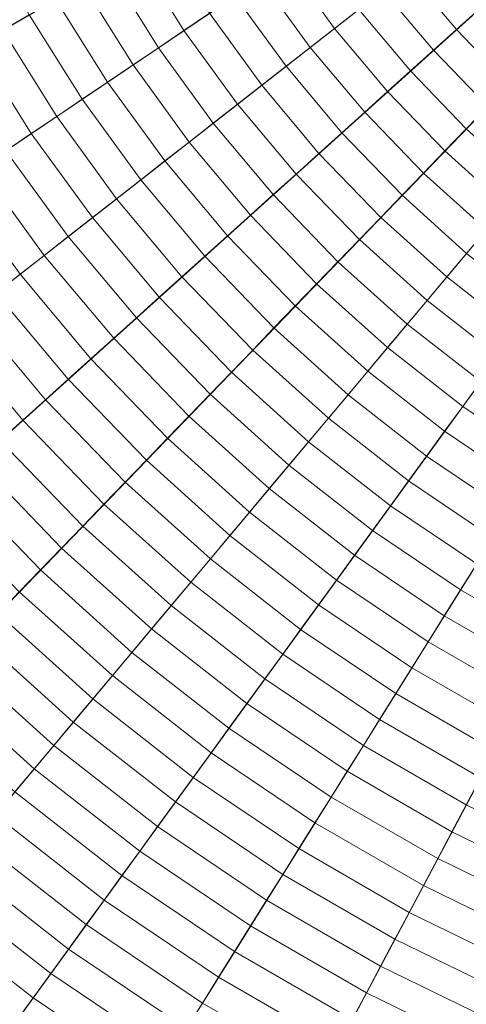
# Model space of a CAD drawing. Header units: centimetres. Extents: x -3.01 to 4.18, y -5.46 to 1.74.
# Tile 183 of 256: x -0.58 to -0.16, y -3.45 to -2.53. Entities that reach past the tile are written whole.
import ezdxf

# ---------------------------------------------------------------- set-up
doc = ezdxf.new("R2010")
doc.units = ezdxf.units.CM
doc.header["$LTSCALE"] = 2.54
doc.layers.add('Lucido design-1', color=7, linetype='Continuous')

# ---------------------------------------------------------------- blocks, each defined once
blk = doc.blocks.new('Gruppo-1')
at = {"color": 142, "linetype": 'Continuous', "lineweight": 9}
for points in [[(-2.95759, -2.48536, 37.29766), (-2.90537, -2.73105, 37.29766), (0.58426, -1.86098, 37.29766), (0.58423, -1.86084, 37.29766)], [(-2.90537, -2.73105, 37.29766), (-2.83614, -2.9725, 37.29766), (0.58431, -1.86113, 37.29766), (0.58426, -1.86098, 37.29766)], [(-2.83614, -2.9725, 37.29766), (-2.75023, -3.20853, 37.29766), (0.58436, -1.86127, 37.29766), (0.58431, -1.86113, 37.29766)], [(-2.75023, -3.20853, 37.29766), (-2.64806, -3.43799, 37.29766), (0.58442, -1.86141, 37.29766), (0.58436, -1.86127, 37.29766)], [(-2.64806, -3.43799, 37.29766), (-2.53014, -3.65977, 37.29766), (0.58449, -1.86154, 37.29766), (0.58442, -1.86141, 37.29766)], [(-2.53014, -3.65977, 37.29766), (-2.39704, -3.87279, 37.29766), (0.58457, -1.86167, 37.29766), (0.58449, -1.86154, 37.29766)], [(-2.39704, -3.87279, 37.29766), (-2.24939, -4.076, 37.29766), (0.58466, -1.86179, 37.29766), (0.58457, -1.86167, 37.29766)], [(-2.24939, -4.076, 37.29766), (-2.08794, -4.26841, 37.29766), (0.58475, -1.86191, 37.29766), (0.58466, -1.86179, 37.29766)], [(-2.08794, -4.26841, 37.29766), (-1.91345, -4.4491, 37.29766), (0.58486, -1.86202, 37.29766), (0.58475, -1.86191, 37.29766)], [(-1.91345, -4.4491, 37.29766), (-1.72679, -4.61717, 37.29766), (0.58497, -1.86212, 37.29766), (0.58486, -1.86202, 37.29766)], [(-1.72679, -4.61717, 37.29766), (-1.52886, -4.77181, 37.29766), (0.58509, -1.86221, 37.29766), (0.58497, -1.86212, 37.29766)], [(-1.52886, -4.77181, 37.29766), (-1.32062, -4.91227, 37.29766), (0.58522, -1.86229, 37.29766), (0.58509, -1.86221, 37.29766)], [(-1.32062, -4.91227, 37.29766), (-1.10309, -5.03786, 37.29766), (0.58535, -1.86237, 37.29766), (0.58522, -1.86229, 37.29766)], [(-1.10309, -5.03786, 37.29766), (-0.87733, -5.14797, 37.29766), (0.58548, -1.86244, 37.29766), (0.58535, -1.86237, 37.29766)], [(-0.87733, -5.14797, 37.29766), (-0.64444, -5.24206, 37.29766), (0.58562, -1.86249, 37.29766), (0.58548, -1.86244, 37.29766)], [(-0.64444, -5.24206, 37.29766), (-0.40555, -5.31968, 37.29766), (0.58577, -1.86254, 37.29766), (0.58562, -1.86249, 37.29766)], [(-0.40555, -5.31968, 37.29766), (-0.16184, -5.38045, 37.29766), (0.58591, -1.86258, 37.29766), (0.58577, -1.86254, 37.29766)], [(-0.61461, -2.44622, 38.27473), (-0.57083, -2.52856, 38.27473), (-0.59568, -2.54291, 38.26948), (-0.64041, -2.4588, 38.26948)], [(-0.44633, -2.45668, 38.29949), (-0.40222, -2.52727, 38.29949), (-0.42609, -2.54337, 38.29474), (-0.47126, -2.47108, 38.29474)], [(-0.30663, -2.46279, 38.31751), (-0.26244, -2.52362, 38.31751), (-0.28517, -2.54138, 38.31315), (-0.33055, -2.47892, 38.31315)], [(-0.47126, -2.47108, 38.29474), (-0.42609, -2.54337, 38.29474), (-0.44994, -2.55945, 38.28989), (-0.49617, -2.48546, 38.28989)], [(-0.19417, -2.47028, 38.32997), (-0.14973, -2.52324, 38.32997), (-0.1712, -2.54257, 38.32591), (-0.21694, -2.48807, 38.32591)], [(-0.49617, -2.48546, 38.28989), (-0.44994, -2.55945, 38.28989), (-0.47377, -2.57553, 38.28493), (-0.52107, -2.49984, 38.28493)], [(-0.33055, -2.47892, 38.31315), (-0.28517, -2.54138, 38.31315), (-0.30789, -2.55913, 38.3087), (-0.35445, -2.49505, 38.3087)], [(-0.35445, -2.49505, 38.3087), (-0.30789, -2.55913, 38.3087), (-0.3306, -2.57687, 38.30415), (-0.37834, -2.51116, 38.30415)], [(-0.21694, -2.48807, 38.32591), (-0.1712, -2.54257, 38.32591), (-0.19266, -2.5619, 38.32176), (-0.23969, -2.50585, 38.32176)], [(-0.52107, -2.49984, 38.28493), (-0.47377, -2.57553, 38.28493), (-0.4976, -2.5916, 38.27988), (-0.54596, -2.51421, 38.27988)], [(-0.54596, -2.51421, 38.27988), (-0.4976, -2.5916, 38.27988), (-0.5214, -2.60766, 38.27473), (-0.57083, -2.52856, 38.27473)], [(-0.37834, -2.51116, 38.30415), (-0.3306, -2.57687, 38.30415), (-0.3533, -2.5946, 38.29949), (-0.40222, -2.52727, 38.29949)], [(-0.23969, -2.50585, 38.32176), (-0.19266, -2.5619, 38.32176), (-0.21411, -2.58121, 38.31751), (-0.26244, -2.52362, 38.31751)], [(-0.26244, -2.52362, 38.31751), (-0.21411, -2.58121, 38.31751), (-0.23555, -2.60051, 38.31315), (-0.28517, -2.54138, 38.31315)], [(-0.14973, -2.52324, 38.32997), (-0.1017, -2.57297, 38.32997), (-0.12177, -2.59375, 38.32591), (-0.1712, -2.54257, 38.32591)], [(-0.57083, -2.52856, 38.27473), (-0.5214, -2.60766, 38.27473), (-0.5452, -2.62371, 38.26948), (-0.59568, -2.54291, 38.26948)], [(-0.40222, -2.52727, 38.29949), (-0.3533, -2.5946, 38.29949), (-0.37598, -2.61233, 38.29474), (-0.42609, -2.54337, 38.29474)], [(-0.28517, -2.54138, 38.31315), (-0.23555, -2.60051, 38.31315), (-0.25698, -2.61981, 38.3087), (-0.30789, -2.55913, 38.3087)], [(-0.59568, -2.54291, 38.26948), (-0.5452, -2.62371, 38.26948), (-0.56898, -2.63975, 38.26412), (-0.62052, -2.55725, 38.26412)], [(-0.42609, -2.54337, 38.29474), (-0.37598, -2.61233, 38.29474), (-0.39865, -2.63004, 38.28989), (-0.44994, -2.55945, 38.28989)], [(-0.1712, -2.54257, 38.32591), (-0.12177, -2.59375, 38.32591), (-0.14183, -2.61453, 38.32176), (-0.19266, -2.5619, 38.32176)], [(-0.62052, -2.55725, 38.26412), (-0.56898, -2.63975, 38.26412), (-0.59274, -2.65577, 38.25867), (-0.64534, -2.57159, 38.25867)], [(-0.44994, -2.55945, 38.28989), (-0.39865, -2.63004, 38.28989), (-0.42131, -2.64774, 38.28493), (-0.47377, -2.57553, 38.28493)], [(-0.30789, -2.55913, 38.3087), (-0.25698, -2.61981, 38.3087), (-0.27839, -2.63909, 38.30415), (-0.3306, -2.57687, 38.30415)], [(-0.19266, -2.5619, 38.32176), (-0.14183, -2.61453, 38.32176), (-0.16188, -2.63529, 38.31751), (-0.21411, -2.58121, 38.31751)], [(-0.47377, -2.57553, 38.28493), (-0.42131, -2.64774, 38.28493), (-0.44395, -2.66543, 38.27988), (-0.4976, -2.5916, 38.27988)], [(-0.3306, -2.57687, 38.30415), (-0.27839, -2.63909, 38.30415), (-0.2998, -2.65836, 38.29949), (-0.3533, -2.5946, 38.29949)], [(-0.21411, -2.58121, 38.31751), (-0.16188, -2.63529, 38.31751), (-0.18192, -2.65604, 38.31315), (-0.23555, -2.60051, 38.31315)], [(-0.4976, -2.5916, 38.27988), (-0.44395, -2.66543, 38.27988), (-0.46658, -2.68311, 38.27473), (-0.5214, -2.60766, 38.27473)], [(-0.3533, -2.5946, 38.29949), (-0.2998, -2.65836, 38.29949), (-0.32119, -2.67762, 38.29474), (-0.37598, -2.61233, 38.29474)], [(-0.23555, -2.60051, 38.31315), (-0.18192, -2.65604, 38.31315), (-0.20195, -2.67679, 38.3087), (-0.25698, -2.61981, 38.3087)], [(-0.5214, -2.60766, 38.27473), (-0.46658, -2.68311, 38.27473), (-0.4892, -2.70078, 38.26948), (-0.5452, -2.62371, 38.26948)], [(-0.37598, -2.61233, 38.29474), (-0.32119, -2.67762, 38.29474), (-0.34257, -2.69688, 38.28989), (-0.39865, -2.63004, 38.28989)], [(-0.14183, -2.61453, 38.32176), (-0.08746, -2.66349, 38.32176), (-0.10601, -2.6856, 38.31751), (-0.16188, -2.63529, 38.31751)], [(-0.5452, -2.62371, 38.26948), (-0.4892, -2.70078, 38.26948), (-0.5118, -2.71844, 38.26412), (-0.56898, -2.63975, 38.26412)], [(-0.25698, -2.61981, 38.3087), (-0.20195, -2.67679, 38.3087), (-0.22197, -2.69752, 38.30415), (-0.27839, -2.63909, 38.30415)], [(-0.39865, -2.63004, 38.28989), (-0.34257, -2.69688, 38.28989), (-0.36394, -2.71611, 38.28493), (-0.42131, -2.64774, 38.28493)], [(-0.56898, -2.63975, 38.26412), (-0.5118, -2.71844, 38.26412), (-0.53439, -2.73609, 38.25867), (-0.59274, -2.65577, 38.25867)], [(-0.27839, -2.63909, 38.30415), (-0.22197, -2.69752, 38.30415), (-0.24198, -2.71824, 38.29949), (-0.2998, -2.65836, 38.29949)], [(-0.16188, -2.63529, 38.31751), (-0.10601, -2.6856, 38.31751), (-0.12456, -2.7077, 38.31315), (-0.18192, -2.65604, 38.31315)], [(-0.42131, -2.64774, 38.28493), (-0.36394, -2.71611, 38.28493), (-0.38529, -2.73534, 38.27988), (-0.44395, -2.66543, 38.27988)], [(-0.59274, -2.65577, 38.25867), (-0.53439, -2.73609, 38.25867), (-0.55696, -2.75372, 38.25312), (-0.61648, -2.67179, 38.25312)], [(-0.2998, -2.65836, 38.29949), (-0.24198, -2.71824, 38.29949), (-0.26198, -2.73894, 38.29474), (-0.32119, -2.67762, 38.29474)], [(-0.18192, -2.65604, 38.31315), (-0.12456, -2.7077, 38.31315), (-0.14309, -2.72979, 38.3087), (-0.20195, -2.67679, 38.3087)], [(-0.44395, -2.66543, 38.27988), (-0.38529, -2.73534, 38.27988), (-0.40663, -2.75456, 38.27473), (-0.46658, -2.68311, 38.27473)], [(-0.61648, -2.67179, 38.25312), (-0.55696, -2.75372, 38.25312), (-0.57951, -2.77134, 38.24747), (-0.64021, -2.6878, 38.24747)], [(-0.32119, -2.67762, 38.29474), (-0.26198, -2.73894, 38.29474), (-0.28196, -2.75964, 38.28989), (-0.34257, -2.69688, 38.28989)], [(-0.20195, -2.67679, 38.3087), (-0.14309, -2.72979, 38.3087), (-0.16161, -2.75186, 38.30415), (-0.22197, -2.69752, 38.30415)], [(-0.64021, -2.6878, 38.24747), (-0.57951, -2.77134, 38.24747), (-0.60205, -2.78895, 38.24173), (-0.66393, -2.70379, 38.24173)], [(-0.46658, -2.68311, 38.27473), (-0.40663, -2.75456, 38.27473), (-0.42796, -2.77376, 38.26948), (-0.4892, -2.70078, 38.26948)], [(-0.34257, -2.69688, 38.28989), (-0.28196, -2.75964, 38.28989), (-0.30194, -2.78032, 38.28493), (-0.36394, -2.71611, 38.28493)], [(-0.22197, -2.69752, 38.30415), (-0.16161, -2.75186, 38.30415), (-0.18013, -2.77393, 38.29949), (-0.24198, -2.71824, 38.29949)], [(-0.4892, -2.70078, 38.26948), (-0.42796, -2.77376, 38.26948), (-0.44928, -2.79295, 38.26412), (-0.5118, -2.71844, 38.26412)], [(-0.36394, -2.71611, 38.28493), (-0.30194, -2.78032, 38.28493), (-0.3219, -2.80099, 38.27988), (-0.38529, -2.73534, 38.27988)], [(-0.5118, -2.71844, 38.26412), (-0.44928, -2.79295, 38.26412), (-0.47058, -2.81213, 38.25867), (-0.53439, -2.73609, 38.25867)], [(-0.24198, -2.71824, 38.29949), (-0.18013, -2.77393, 38.29949), (-0.19863, -2.79598, 38.29474), (-0.26198, -2.73894, 38.29474)], [(-0.38529, -2.73534, 38.27988), (-0.3219, -2.80099, 38.27988), (-0.34185, -2.82165, 38.27473), (-0.40663, -2.75456, 38.27473)], [(-0.53439, -2.73609, 38.25867), (-0.47058, -2.81213, 38.25867), (-0.49186, -2.8313, 38.25312), (-0.55696, -2.75372, 38.25312)], [(-0.26198, -2.73894, 38.29474), (-0.19863, -2.79598, 38.29474), (-0.21712, -2.81802, 38.28989), (-0.28196, -2.75964, 38.28989)], [(-0.55696, -2.75372, 38.25312), (-0.49186, -2.8313, 38.25312), (-0.51313, -2.85045, 38.24747), (-0.57951, -2.77134, 38.24747)], [(-0.16161, -2.75186, 38.30415), (-0.09761, -2.80187, 38.30415), (-0.11454, -2.82517, 38.29949), (-0.18013, -2.77393, 38.29949)], [(-0.40663, -2.75456, 38.27473), (-0.34185, -2.82165, 38.27473), (-0.36178, -2.84229, 38.26948), (-0.42796, -2.77376, 38.26948)], [(-0.28196, -2.75964, 38.28989), (-0.21712, -2.81802, 38.28989), (-0.23561, -2.84004, 38.28493), (-0.30194, -2.78032, 38.28493)], [(-0.57951, -2.77134, 38.24747), (-0.51313, -2.85045, 38.24747), (-0.53439, -2.86959, 38.24173), (-0.60205, -2.78895, 38.24173)], [(-0.42796, -2.77376, 38.26948), (-0.36178, -2.84229, 38.26948), (-0.38171, -2.86292, 38.26412), (-0.44928, -2.79295, 38.26412)], [(-0.30194, -2.78032, 38.28493), (-0.23561, -2.84004, 38.28493), (-0.25408, -2.86206, 38.27988), (-0.3219, -2.80099, 38.27988)], [(-0.18013, -2.77393, 38.29949), (-0.11454, -2.82517, 38.29949), (-0.13146, -2.84846, 38.29474), (-0.19863, -2.79598, 38.29474)], [(-0.60205, -2.78895, 38.24173), (-0.53439, -2.86959, 38.24173), (-0.55563, -2.88872, 38.23588), (-0.62458, -2.80655, 38.23588)], [(-0.44928, -2.79295, 38.26412), (-0.38171, -2.86292, 38.26412), (-0.40162, -2.88354, 38.25867), (-0.47058, -2.81213, 38.25867)], [(-0.19863, -2.79598, 38.29474), (-0.13146, -2.84846, 38.29474), (-0.14837, -2.87173, 38.28989), (-0.21712, -2.81802, 38.28989)], [(-0.62458, -2.80655, 38.23588), (-0.55563, -2.88872, 38.23588), (-0.57686, -2.90783, 38.22993), (-0.64709, -2.82414, 38.22993)], [(-0.3219, -2.80099, 38.27988), (-0.25408, -2.86206, 38.27988), (-0.27254, -2.88406, 38.27473), (-0.34185, -2.82165, 38.27473)], [(-0.47058, -2.81213, 38.25867), (-0.40162, -2.88354, 38.25867), (-0.42151, -2.90415, 38.25312), (-0.49186, -2.8313, 38.25312)], [(-0.21712, -2.81802, 38.28989), (-0.14837, -2.87173, 38.28989), (-0.16527, -2.895, 38.28493), (-0.23561, -2.84004, 38.28493)], [(-0.64709, -2.82414, 38.22993), (-0.57686, -2.90783, 38.22993), (-0.59807, -2.92693, 38.22388), (-0.66958, -2.84171, 38.22388)], [(-0.34185, -2.82165, 38.27473), (-0.27254, -2.88406, 38.27473), (-0.29098, -2.90604, 38.26948), (-0.36178, -2.84229, 38.26948)], [(-0.49186, -2.8313, 38.25312), (-0.42151, -2.90415, 38.25312), (-0.4414, -2.92474, 38.24747), (-0.51313, -2.85045, 38.24747)], [(-0.36178, -2.84229, 38.26948), (-0.29098, -2.90604, 38.26948), (-0.30942, -2.92801, 38.26412), (-0.38171, -2.86292, 38.26412)], [(-0.23561, -2.84004, 38.28493), (-0.16527, -2.895, 38.28493), (-0.18216, -2.91824, 38.27988), (-0.25408, -2.86206, 38.27988)], [(-0.51313, -2.85045, 38.24747), (-0.4414, -2.92474, 38.24747), (-0.46127, -2.94531, 38.24173), (-0.53439, -2.86959, 38.24173)], [(-0.38171, -2.86292, 38.26412), (-0.30942, -2.92801, 38.26412), (-0.32784, -2.94997, 38.25867), (-0.40162, -2.88354, 38.25867)], [(-0.25408, -2.86206, 38.27988), (-0.18216, -2.91824, 38.27988), (-0.19904, -2.94148, 38.27473), (-0.27254, -2.88406, 38.27473)], [(-0.53439, -2.86959, 38.24173), (-0.46127, -2.94531, 38.24173), (-0.48112, -2.96587, 38.23588), (-0.55563, -2.88872, 38.23588)], [(-0.14837, -2.87173, 38.28989), (-0.07604, -2.92052, 38.28989), (-0.09128, -2.94491, 38.28493), (-0.16527, -2.895, 38.28493)], [(-0.55563, -2.88872, 38.23588), (-0.48112, -2.96587, 38.23588), (-0.50097, -2.98642, 38.22993), (-0.57686, -2.90783, 38.22993)], [(-0.40162, -2.88354, 38.25867), (-0.32784, -2.94997, 38.25867), (-0.34626, -2.97191, 38.25312), (-0.42151, -2.90415, 38.25312)], [(-0.27254, -2.88406, 38.27473), (-0.19904, -2.94148, 38.27473), (-0.21591, -2.96469, 38.26948), (-0.29098, -2.90604, 38.26948)], [(-0.16527, -2.895, 38.28493), (-0.09128, -2.94491, 38.28493), (-0.1065, -2.96928, 38.27988), (-0.18216, -2.91824, 38.27988)], [(-0.57686, -2.90783, 38.22993), (-0.50097, -2.98642, 38.22993), (-0.52079, -3.00695, 38.22388), (-0.59807, -2.92693, 38.22388)], [(-0.42151, -2.90415, 38.25312), (-0.34626, -2.97191, 38.25312), (-0.36465, -2.99384, 38.24747), (-0.4414, -2.92474, 38.24747)], [(-0.29098, -2.90604, 38.26948), (-0.21591, -2.96469, 38.26948), (-0.23277, -2.9879, 38.26412), (-0.30942, -2.92801, 38.26412)], [(-0.18216, -2.91824, 38.27988), (-0.1065, -2.96928, 38.27988), (-0.12172, -2.99363, 38.27473), (-0.19904, -2.94148, 38.27473)], [(-0.59807, -2.92693, 38.22388), (-0.52079, -3.00695, 38.22388), (-0.54061, -3.02747, 38.21774), (-0.61927, -2.94601, 38.21774)], [(-0.4414, -2.92474, 38.24747), (-0.36465, -2.99384, 38.24747), (-0.38304, -3.01575, 38.24173), (-0.46127, -2.94531, 38.24173)], [(-0.30942, -2.92801, 38.26412), (-0.23277, -2.9879, 38.26412), (-0.24962, -3.01109, 38.25867), (-0.32784, -2.94997, 38.25867)], [(-0.61927, -2.94601, 38.21774), (-0.54061, -3.02747, 38.21774), (-0.5604, -3.04797, 38.2115), (-0.64045, -2.96508, 38.2115)], [(-0.46127, -2.94531, 38.24173), (-0.38304, -3.01575, 38.24173), (-0.40141, -3.03765, 38.23588), (-0.48112, -2.96587, 38.23588)], [(-0.19904, -2.94148, 38.27473), (-0.12172, -2.99363, 38.27473), (-0.13693, -3.01797, 38.26948), (-0.21591, -2.96469, 38.26948)], [(-0.32784, -2.94997, 38.25867), (-0.24962, -3.01109, 38.25867), (-0.26645, -3.03426, 38.25312), (-0.34626, -2.97191, 38.25312)], [(-0.64045, -2.96508, 38.2115), (-0.5604, -3.04797, 38.2115), (-0.58019, -3.06846, 38.20515), (-0.66161, -2.98414, 38.20515)], [(-0.48112, -2.96587, 38.23588), (-0.40141, -3.03765, 38.23588), (-0.41977, -3.05953, 38.22993), (-0.50097, -2.98642, 38.22993)], [(-0.21591, -2.96469, 38.26948), (-0.13693, -3.01797, 38.26948), (-0.15213, -3.04229, 38.26412), (-0.23277, -2.9879, 38.26412)], [(-0.34626, -2.97191, 38.25312), (-0.26645, -3.03426, 38.25312), (-0.28328, -3.05742, 38.24747), (-0.36465, -2.99384, 38.24747)], [(-0.50097, -2.98642, 38.22993), (-0.41977, -3.05953, 38.22993), (-0.43812, -3.08139, 38.22388), (-0.52079, -3.00695, 38.22388)], [(-0.23277, -2.9879, 38.26412), (-0.15213, -3.04229, 38.26412), (-0.16732, -3.0666, 38.25867), (-0.24962, -3.01109, 38.25867)], [(-0.36465, -2.99384, 38.24747), (-0.28328, -3.05742, 38.24747), (-0.30009, -3.08056, 38.24173), (-0.38304, -3.01575, 38.24173)], [(-0.52079, -3.00695, 38.22388), (-0.43812, -3.08139, 38.22388), (-0.45645, -3.10324, 38.21774), (-0.54061, -3.02747, 38.21774)], [(-0.24962, -3.01109, 38.25867), (-0.16732, -3.0666, 38.25867), (-0.1825, -3.09089, 38.25312), (-0.26645, -3.03426, 38.25312)], [(-0.38304, -3.01575, 38.24173), (-0.30009, -3.08056, 38.24173), (-0.31689, -3.10368, 38.23588), (-0.40141, -3.03765, 38.23588)], [(-0.54061, -3.02747, 38.21774), (-0.45645, -3.10324, 38.21774), (-0.47477, -3.12507, 38.2115), (-0.5604, -3.04797, 38.2115)], [(-0.40141, -3.03765, 38.23588), (-0.31689, -3.10368, 38.23588), (-0.33368, -3.12679, 38.22993), (-0.41977, -3.05953, 38.22993)], [(-0.26645, -3.03426, 38.25312), (-0.1825, -3.09089, 38.25312), (-0.19766, -3.11516, 38.24747), (-0.28328, -3.05742, 38.24747)], [(-0.5604, -3.04797, 38.2115), (-0.47477, -3.12507, 38.2115), (-0.49308, -3.14689, 38.20515), (-0.58019, -3.06846, 38.20515)], [(-0.15213, -3.04229, 38.26412), (-0.06789, -3.09093, 38.26412), (-0.08134, -3.11623, 38.25867), (-0.16732, -3.0666, 38.25867)], [(-0.28328, -3.05742, 38.24747), (-0.19766, -3.11516, 38.24747), (-0.21282, -3.13942, 38.24173), (-0.30009, -3.08056, 38.24173)], [(-0.41977, -3.05953, 38.22993), (-0.33368, -3.12679, 38.22993), (-0.35046, -3.14988, 38.22388), (-0.43812, -3.08139, 38.22388)], [(-0.16732, -3.0666, 38.25867), (-0.08134, -3.11623, 38.25867), (-0.09479, -3.14152, 38.25312), (-0.1825, -3.09089, 38.25312)], [(-0.58019, -3.06846, 38.20515), (-0.49308, -3.14689, 38.20515), (-0.51137, -3.16869, 38.19871), (-0.59995, -3.08893, 38.19871)], [(-0.43812, -3.08139, 38.22388), (-0.35046, -3.14988, 38.22388), (-0.36722, -3.17296, 38.21774), (-0.45645, -3.10324, 38.21774)], [(-0.30009, -3.08056, 38.24173), (-0.21282, -3.13942, 38.24173), (-0.22797, -3.16366, 38.23588), (-0.31689, -3.10368, 38.23588)], [(-0.59995, -3.08893, 38.19871), (-0.51137, -3.16869, 38.19871), (-0.52965, -3.19047, 38.19217), (-0.61971, -3.10938, 38.19217)], [(-0.1825, -3.09089, 38.25312), (-0.09479, -3.14152, 38.25312), (-0.10823, -3.1668, 38.24747), (-0.19766, -3.11516, 38.24747)], [(-0.45645, -3.10324, 38.21774), (-0.36722, -3.17296, 38.21774), (-0.38397, -3.19601, 38.2115), (-0.47477, -3.12507, 38.2115)], [(-0.31689, -3.10368, 38.23588), (-0.22797, -3.16366, 38.23588), (-0.2431, -3.18788, 38.22993), (-0.33368, -3.12679, 38.22993)], [(-0.61971, -3.10938, 38.19217), (-0.52965, -3.19047, 38.19217), (-0.54791, -3.21223, 38.18553), (-0.63944, -3.12982, 38.18553)], [(-0.19766, -3.11516, 38.24747), (-0.10823, -3.1668, 38.24747), (-0.12166, -3.19205, 38.24173), (-0.21282, -3.13942, 38.24173)], [(-0.63944, -3.12982, 38.18553), (-0.54791, -3.21223, 38.18553), (-0.56616, -3.23398, 38.17879), (-0.65916, -3.15024, 38.17879)], [(-0.47477, -3.12507, 38.2115), (-0.38397, -3.19601, 38.2115), (-0.40071, -3.21905, 38.20515), (-0.49308, -3.14689, 38.20515)], [(-0.33368, -3.12679, 38.22993), (-0.2431, -3.18788, 38.22993), (-0.25823, -3.21209, 38.22388), (-0.35046, -3.14988, 38.22388)], [(-0.21282, -3.13942, 38.24173), (-0.12166, -3.19205, 38.24173), (-0.13508, -3.21729, 38.23588), (-0.22797, -3.16366, 38.23588)], [(-0.49308, -3.14689, 38.20515), (-0.40071, -3.21905, 38.20515), (-0.41744, -3.24207, 38.19871), (-0.51137, -3.16869, 38.19871)], [(-0.35046, -3.14988, 38.22388), (-0.25823, -3.21209, 38.22388), (-0.27334, -3.23628, 38.21774), (-0.36722, -3.17296, 38.21774)], [(-0.65916, -3.15024, 38.17879), (-0.56616, -3.23398, 38.17879), (-0.58439, -3.25571, 38.17196), (-0.67886, -3.17064, 38.17196)], [(-0.22797, -3.16366, 38.23588), (-0.13508, -3.21729, 38.23588), (-0.14849, -3.24251, 38.22993), (-0.2431, -3.18788, 38.22993)], [(-0.51137, -3.16869, 38.19871), (-0.41744, -3.24207, 38.19871), (-0.43415, -3.26508, 38.19217), (-0.52965, -3.19047, 38.19217)], [(-0.36722, -3.17296, 38.21774), (-0.27334, -3.23628, 38.21774), (-0.28845, -3.26045, 38.2115), (-0.38397, -3.19601, 38.2115)], [(-0.52965, -3.19047, 38.19217), (-0.43415, -3.26508, 38.19217), (-0.45085, -3.28806, 38.18553), (-0.54791, -3.21223, 38.18553)], [(-0.38397, -3.19601, 38.2115), (-0.28845, -3.26045, 38.2115), (-0.30354, -3.2846, 38.20515), (-0.40071, -3.21905, 38.20515)], [(-0.2431, -3.18788, 38.22993), (-0.14849, -3.24251, 38.22993), (-0.16189, -3.26771, 38.22388), (-0.25823, -3.21209, 38.22388)], [(-0.54791, -3.21223, 38.18553), (-0.45085, -3.28806, 38.18553), (-0.46754, -3.31103, 38.17879), (-0.56616, -3.23398, 38.17879)], [(-0.25823, -3.21209, 38.22388), (-0.16189, -3.26771, 38.22388), (-0.17528, -3.2929, 38.21774), (-0.27334, -3.23628, 38.21774)], [(-0.40071, -3.21905, 38.20515), (-0.30354, -3.2846, 38.20515), (-0.31862, -3.30873, 38.19871), (-0.41744, -3.24207, 38.19871)], [(-0.56616, -3.23398, 38.17879), (-0.46754, -3.31103, 38.17879), (-0.48421, -3.33397, 38.17196), (-0.58439, -3.25571, 38.17196)], [(-0.41744, -3.24207, 38.19871), (-0.31862, -3.30873, 38.19871), (-0.33369, -3.33284, 38.19217), (-0.43415, -3.26508, 38.19217)], [(-0.27334, -3.23628, 38.21774), (-0.17528, -3.2929, 38.21774), (-0.18866, -3.31806, 38.2115), (-0.28845, -3.26045, 38.2115)], [(-0.14849, -3.24251, 38.22993), (-0.05029, -3.2904, 38.22993), (-0.0619, -3.31648, 38.22388), (-0.16189, -3.26771, 38.22388)], [(-0.58439, -3.25571, 38.17196), (-0.48421, -3.33397, 38.17196), (-0.50087, -3.3569, 38.16503), (-0.60261, -3.27742, 38.16503)], [(-0.28845, -3.26045, 38.2115), (-0.18866, -3.31806, 38.2115), (-0.20203, -3.3432, 38.20515), (-0.30354, -3.2846, 38.20515)], [(-0.43415, -3.26508, 38.19217), (-0.33369, -3.33284, 38.19217), (-0.34874, -3.35694, 38.18553), (-0.45085, -3.28806, 38.18553)], [(-0.16189, -3.26771, 38.22388), (-0.0619, -3.31648, 38.22388), (-0.0735, -3.34254, 38.21774), (-0.17528, -3.2929, 38.21774)], [(-0.60261, -3.27742, 38.16503), (-0.50087, -3.3569, 38.16503), (-0.51751, -3.37981, 38.158), (-0.62081, -3.29911, 38.158)], [(-0.45085, -3.28806, 38.18553), (-0.34874, -3.35694, 38.18553), (-0.36378, -3.38101, 38.17879), (-0.46754, -3.31103, 38.17879)], [(-0.30354, -3.2846, 38.20515), (-0.20203, -3.3432, 38.20515), (-0.21539, -3.36833, 38.19871), (-0.31862, -3.30873, 38.19871)], [(-0.17528, -3.2929, 38.21774), (-0.0735, -3.34254, 38.21774), (-0.08509, -3.36857, 38.2115), (-0.18866, -3.31806, 38.2115)], [(-0.62081, -3.29911, 38.158), (-0.51751, -3.37981, 38.158), (-0.53414, -3.4027, 38.15087), (-0.639, -3.32079, 38.15087)], [(-0.46754, -3.31103, 38.17879), (-0.36378, -3.38101, 38.17879), (-0.37881, -3.40506, 38.17196), (-0.48421, -3.33397, 38.17196)], [(-0.31862, -3.30873, 38.19871), (-0.21539, -3.36833, 38.19871), (-0.22874, -3.39344, 38.19217), (-0.33369, -3.33284, 38.19217)], [(-0.639, -3.32079, 38.15087), (-0.53414, -3.4027, 38.15087), (-0.55076, -3.42558, 38.14364), (-0.65717, -3.34244, 38.14364)], [(-0.18866, -3.31806, 38.2115), (-0.08509, -3.36857, 38.2115), (-0.09668, -3.39459, 38.20515), (-0.20203, -3.3432, 38.20515)], [(-0.48421, -3.33397, 38.17196), (-0.37881, -3.40506, 38.17196), (-0.39383, -3.4291, 38.16503), (-0.50087, -3.3569, 38.16503)], [(-0.33369, -3.33284, 38.19217), (-0.22874, -3.39344, 38.19217), (-0.24207, -3.41852, 38.18553), (-0.34874, -3.35694, 38.18553)], [(-0.65717, -3.34244, 38.14364), (-0.55076, -3.42558, 38.14364), (-0.56736, -3.44843, 38.13631), (-0.67532, -3.36408, 38.13631)], [(-0.20203, -3.3432, 38.20515), (-0.09668, -3.39459, 38.20515), (-0.10825, -3.42058, 38.19871), (-0.21539, -3.36833, 38.19871)], [(-0.50087, -3.3569, 38.16503), (-0.39383, -3.4291, 38.16503), (-0.40884, -3.45312, 38.158), (-0.51751, -3.37981, 38.158)], [(-0.34874, -3.35694, 38.18553), (-0.24207, -3.41852, 38.18553), (-0.2554, -3.44359, 38.17879), (-0.36378, -3.38101, 38.17879)], [(-0.67532, -3.36408, 38.13631), (-0.56736, -3.44843, 38.13631), (-0.58395, -3.47125, 38.12888), (-0.69346, -3.38569, 38.12888)], [(-0.21539, -3.36833, 38.19871), (-0.10825, -3.42058, 38.19871), (-0.11982, -3.44656, 38.19217), (-0.22874, -3.39344, 38.19217)], [(-0.51751, -3.37981, 38.158), (-0.40884, -3.45312, 38.158), (-0.42383, -3.47711, 38.15087), (-0.53414, -3.4027, 38.15087)], [(-0.36378, -3.38101, 38.17879), (-0.2554, -3.44359, 38.17879), (-0.26872, -3.46863, 38.17196), (-0.37881, -3.40506, 38.17196)], [(-0.22874, -3.39344, 38.19217), (-0.11982, -3.44656, 38.19217), (-0.13137, -3.47251, 38.18553), (-0.24207, -3.41852, 38.18553)], [(-0.53414, -3.4027, 38.15087), (-0.42383, -3.47711, 38.15087), (-0.43881, -3.50108, 38.14364), (-0.55076, -3.42558, 38.14364)], [(-0.37881, -3.40506, 38.17196), (-0.26872, -3.46863, 38.17196), (-0.28202, -3.49365, 38.16503), (-0.39383, -3.4291, 38.16503)], [(-0.55076, -3.42558, 38.14364), (-0.43881, -3.50108, 38.14364), (-0.45378, -3.52504, 38.13631), (-0.56736, -3.44843, 38.13631)], [(-0.24207, -3.41852, 38.18553), (-0.13137, -3.47251, 38.18553), (-0.14292, -3.49845, 38.17879), (-0.2554, -3.44359, 38.17879)], [(-0.39383, -3.4291, 38.16503), (-0.28202, -3.49365, 38.16503), (-0.29532, -3.51866, 38.158), (-0.40884, -3.45312, 38.158)], [(-0.2554, -3.44359, 38.17879), (-0.14292, -3.49845, 38.17879), (-0.15445, -3.52436, 38.17196), (-0.26872, -3.46863, 38.17196)], [(-0.56736, -3.44843, 38.13631), (-0.45378, -3.52504, 38.13631), (-0.46874, -3.54897, 38.12888), (-0.58395, -3.47125, 38.12888)], [(-0.40884, -3.45312, 38.158), (-0.29532, -3.51866, 38.158), (-0.3086, -3.54364, 38.15087), (-0.42383, -3.47711, 38.15087)]]:
    blk.add_3dface(points, dxfattribs=at)

msp = doc.modelspace()

# ---------------------------------------------------------------- block references
at = {"layer": 'Lucido design-1', "color": 7}
msp.add_blockref('Gruppo-1', (0, 0), dxfattribs=at)

doc.saveas('drawing.dxf')
